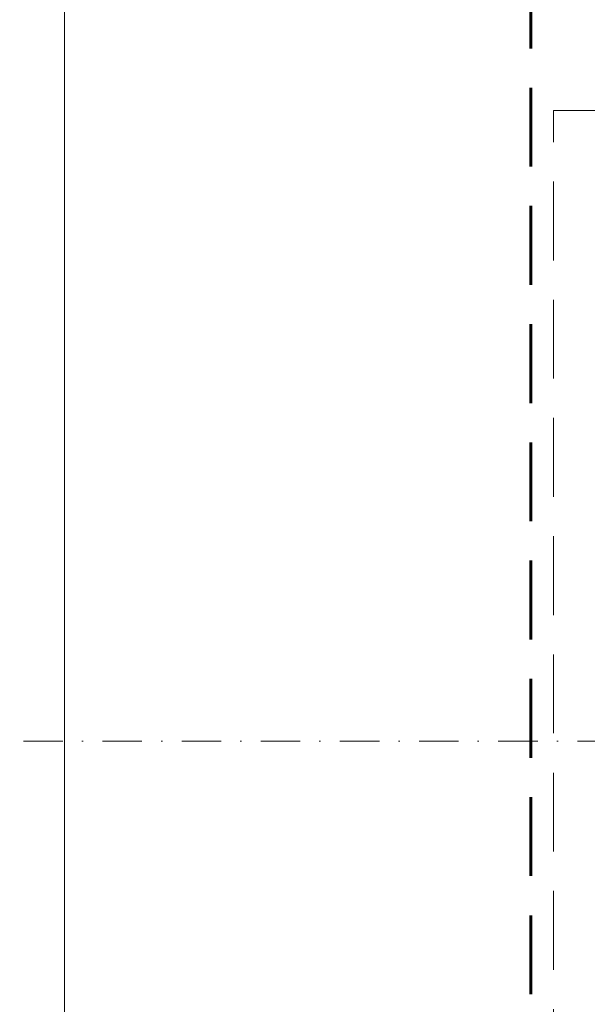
# Model space of a CAD drawing. Header units: millimetres. Extents: x -96593 to 66336, y -23969 to 7139.
# Tile 215 of 256: x -76109 to -75929, y -5537 to -5224. Entities that reach past the tile are written whole.
import ezdxf

# ---------------------------------------------------------------- set-up
doc = ezdxf.new("R2010")
doc.units = ezdxf.units.MM
for name, pattern in [('DASHDOT', [1, 0.5, -0.25, 0, -0.25]), ('DASHED', [0.75, 0.5, -0.25]), ('DASHEDX2', [1.5, 1, -0.5])]:
    doc.linetypes.add(name, pattern=pattern)
for name, color, linetype, lineweight in [('!MARIUSZ', 220, 'Continuous', 35), ('mm_punktwstawienia', 1, 'Continuous', 50), ('PG_OSIE', 1, 'DASHDOT', 18), ('PG_PRZERYWANE_ŚREDNIE', 1, 'DASHEDX2', 18)]:
    doc.layers.add(name, color=color, linetype=linetype, lineweight=lineweight)

# ---------------------------------------------------------------- blocks, each defined once
blk = doc.blocks.new('A$C2E197AD3')
at = {"layer": '!MARIUSZ', "color": 252, "linetype": 'DASHED', "lineweight": 0, "ltscale": 50}
blk.add_line((889.34, 1907.5), (910.84, 1907.5), dxfattribs=at)
for points in [[(887.59, 2038.5), (734.84, 2038.5), (734.34, 2161.5), (674.84, 2161.5), (674.84, 2154), (676.84, 2154), (676.84, 2131.5), (705.84, 2131.5), (705.84, 1516), (734.34, 1516), (734.34, 2008.5), (887.34, 2008.5), (887.59, 2038.5)], [(734.34, 2008.5), (734.34, 1536.5), (889.34, 1536.5)], [(889.34, 1522.5), (889.34, 1907.5)]]:
    blk.add_lwpolyline(points, dxfattribs=at)
at = {"layer": 'PG_OSIE', "color": 252, "ltscale": 25}
blk.add_lwpolyline([(696.17, 1707.5), (2976.42, 1707.5)], dxfattribs=at)
at = {"layer": 'PG_PRZERYWANE_ŚREDNIE', "color": 252, "lineweight": 60, "ltscale": 25}
blk.add_lwpolyline([(869.01, 2987.77), (869.01, 1989.75), (882.25, 1989.75), (882.25, 1387.55)], dxfattribs=at)

msp = doc.modelspace()

# ---------------------------------------------------------------- block references
at = {"layer": 'mm_punktwstawienia', "lineweight": 60}
msp.add_blockref('A$C2E197AD3', (-76828.96, -7160.74), dxfattribs=at)

doc.saveas('drawing.dxf')
